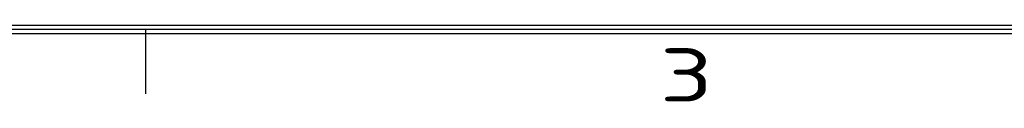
# Model space of a CAD drawing. Extents: x 0 to 576, y 0 to 389.
# Tile 2 of 22: x 144 to 212, y 1 to 6. Entities that reach past the tile are written whole.
import ezdxf
from ezdxf.enums import TextEntityAlignment as Align

# ---------------------------------------------------------------- set-up
doc = ezdxf.new("R2010")
doc.units = 0
doc.header["$LTSCALE"] = 23.1
doc.header["$MEASUREMENT"] = 0
doc.layers.get('0').update_dxf_attribs({"linetype": 'CONTINUOUS'})
doc.styles.get("Standard").update_dxf_attribs({"font": 'isocp3.shx', "bigfont": 'gbcbig.shx'})

# ---------------------------------------------------------------- blocks, each defined once
blk = doc.blocks.new('A3')
for p, q in [((649.221, 4.695), (231.573, 4.695)), ((649.673, 4.243), (231.121, 4.243)), ((649.447, 4.469), (231.347, 4.469)), ((344.347, 4.469), (344.347, 1.079))]:
    blk.add_line(p, q)
at = {"width": 1.690842}
blk.add_text('3', height=2.825, dxfattribs=at).set_placement((371.569, 0.657), (374.394, 0.657), align=Align.FIT)
for tag, p in [('XXXE', (541.66, 30.61)), ('XXXC', (574.683, 30.61)), ('XXXA', (625.441, 30.61)), ('XXXG', (499.172, 23.61)), ('XXXF', (541.66, 23.61)), ('XXXD', (574.683, 23.61)), ('XXXB', (625.441, 23.61)), ('XXXK', (515.423, 22.587)), ('XXXM', (502.545, 6.731))]:
    blk.add_attdef(tag, text='', height=2.5).set_placement(p, align=Align.CENTER)
blk.add_attdef('XXXJ', text='', height=2.5).set_placement((504.73, 17.63), align=Align.MIDDLE_RIGHT)
blk.add_attdef('XXXN', (542.026, 8.547), '', height=2.5)

msp = doc.modelspace()

# ---------------------------------------------------------------- block references
at = {"xscale": 1.3, "yscale": 1.3, "zscale": 1.3}
msp.add_blockref('A3', (-294.942, 0), dxfattribs=at)

doc.saveas('drawing.dxf')
